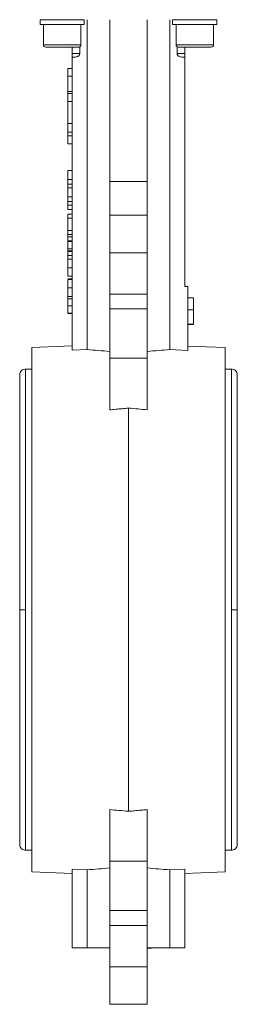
# Model space of a CAD drawing. Header units: millimetres. Extents: x 130 to 821, y 51 to 865.
# Tile 16 of 22: x 665 to 723, y 366 to 628. Entities that reach past the tile are written whole.
import ezdxf

# ---------------------------------------------------------------- set-up
doc = ezdxf.new("R2010")
doc.units = ezdxf.units.MM

msp = doc.modelspace()

# ---------------------------------------------------------------- linework, layer by layer
at = {"color": 7, "linetype": 'Continuous', "lineweight": 15}
for p, q in [((670.14, 628.06), (670.14, 626.76)), ((681.93, 628.06), (670.14, 628.06)), ((681.93, 626.76), (670.14, 626.76)), ((671.04, 626.76), (671.04, 621.36)), ((681.04, 621.36), (681.04, 626.76)), ((681.93, 628.06), (681.93, 626.76)), ((682.66, 628.06), (682.66, 540.26)), ((688.72, 628.06), (688.72, 585.03)), ((698.72, 628.06), (698.72, 585.03)), ((704.78, 540.26), (704.78, 628.06)), ((705.49, 628.06), (705.49, 626.76)), ((717.29, 628.06), (705.49, 628.06)), ((717.29, 626.76), (705.49, 626.76)), ((706.39, 626.76), (706.39, 621.36)), ((716.39, 621.36), (716.39, 626.76)), ((717.29, 628.06), (717.29, 626.76)), ((680.44, 620.76), (671.64, 620.76)), ((678.72, 620.76), (678.72, 619.06)), ((678.72, 619.06), (680.75, 619.06)), ((680.75, 619.06), (680.75, 620.84)), ((706.68, 620.84), (706.68, 619.06)), ((706.68, 619.06), (708.72, 619.06)), ((715.79, 620.76), (706.99, 620.76)), ((708.72, 619.06), (708.72, 620.76)), ((678.72, 618.06), (678.72, 540.1)), ((678.72, 618.06), (679.07, 618.06)), ((708.72, 618.06), (708.36, 618.06)), ((708.72, 557.06), (708.72, 618.06)), ((677.52, 613.06), (677.52, 615.06)), ((678.72, 615.06), (677.52, 615.06)), ((678.72, 613.06), (677.52, 613.06)), ((677.52, 608.97), (677.52, 613.06)), ((677.52, 608.97), (678.72, 608.97)), ((677.52, 608.46), (677.52, 608.97)), ((678.72, 608.46), (677.52, 608.46)), ((677.52, 606.28), (677.52, 608.46)), ((678.72, 606.28), (677.52, 606.28)), ((677.52, 600.4), (677.52, 606.28)), ((677.52, 600.4), (678.72, 600.4)), ((677.52, 598.17), (677.52, 600.4)), ((678.72, 598.17), (677.52, 598.17)), ((677.52, 597.14), (677.52, 598.17)), ((678.72, 597.14), (677.52, 597.14)), ((677.52, 595.06), (677.52, 597.14)), ((678.72, 595.06), (677.52, 595.06)), ((677.52, 587.9), (678.72, 587.9)), ((677.52, 587.9), (677.52, 585.51)), ((677.52, 585.51), (678.72, 585.51)), ((677.52, 584.27), (678.72, 584.27)), ((698.72, 585.03), (688.72, 585.03)), ((688.72, 585.03), (688.72, 576.06)), ((698.72, 576.06), (698.72, 585.03)), ((677.52, 583.33), (678.72, 583.33)), ((677.52, 583.33), (677.52, 580.93)), ((677.52, 580.93), (678.72, 580.93)), ((677.52, 579.7), (678.72, 579.7)), ((677.52, 578.68), (678.72, 578.68)), ((678.72, 577.58), (677.52, 577.58)), ((677.52, 576.33), (678.72, 576.33)), ((677.52, 576.33), (677.52, 575.28)), ((677.52, 575.28), (678.72, 575.28)), ((677.52, 575.28), (677.52, 571.93)), ((688.72, 576.06), (698.72, 576.06)), ((688.72, 576.06), (688.72, 566.06)), ((698.72, 576.06), (698.72, 566.06)), ((677.52, 571.93), (678.72, 571.93)), ((677.52, 571.93), (677.52, 570.94)), ((677.52, 570.94), (678.72, 570.94)), ((677.52, 570.94), (677.52, 570.26)), ((677.52, 570.26), (678.72, 570.26)), ((677.52, 569.22), (678.72, 569.22)), ((677.52, 569.06), (678.72, 569.06)), ((678.72, 567.12), (677.52, 567.12)), ((677.52, 566.54), (677.52, 567.12)), ((677.52, 566.54), (678.72, 566.54)), ((677.52, 566.37), (678.72, 566.37)), ((677.52, 566.37), (677.52, 565.32)), ((688.72, 566.06), (698.72, 566.06)), ((688.72, 566.06), (688.72, 555.05)), ((698.72, 566.06), (698.72, 555.05)), ((677.52, 565.32), (678.72, 565.32)), ((677.52, 565.32), (677.52, 564.48)), ((677.52, 564.3), (678.72, 564.3)), ((677.52, 562.06), (678.72, 562.06)), ((677.52, 559.81), (678.72, 559.81)), ((677.52, 559.1), (678.72, 559.1)), ((677.52, 558.92), (678.72, 558.92)), ((677.52, 556.67), (678.72, 556.67)), ((708.72, 557.06), (709.52, 557.06)), ((709.52, 557.06), (709.52, 540.07)), ((677.52, 554.43), (678.72, 554.43)), ((678.72, 553.76), (677.52, 553.76)), ((688.72, 555.05), (698.72, 555.05)), ((688.72, 555.05), (688.72, 551.11)), ((698.72, 555.05), (698.72, 551.11)), ((711.02, 554.06), (709.52, 554.06)), ((711.02, 550.82), (711.02, 554.06)), ((677.52, 551.96), (678.72, 551.96)), ((688.72, 551.11), (698.72, 551.11)), ((688.72, 551.11), (688.72, 537.95)), ((698.72, 551.11), (698.72, 537.95)), ((711.02, 550.82), (709.52, 550.82)), ((711.02, 547.06), (711.02, 550.82)), ((677.52, 549.94), (678.72, 549.94)), ((677.52, 549.85), (678.72, 549.85)), ((711.02, 547.06), (709.52, 547.06)), ((711.02, 546.97), (709.52, 546.97)), ((678.72, 541.23), (667.97, 540.81)), ((667.97, 401.31), (667.97, 540.81)), ((682.66, 540.26), (678.72, 540.1)), ((709.52, 540.07), (704.78, 540.26)), ((719.47, 540.81), (709.52, 541.19)), ((719.47, 540.81), (719.47, 471.06)), ((698.72, 537.95), (688.72, 537.95)), ((688.72, 537.95), (688.72, 524.24)), ((698.72, 537.95), (698.72, 524.24)), ((667.97, 535.06), (666.22, 535.06)), ((721.22, 535.06), (719.47, 535.06)), ((664.72, 533.56), (664.72, 471.06)), ((722.72, 471.06), (722.72, 533.56)), ((693.72, 417.41), (693.72, 524.71)), ((664.72, 471.06), (664.72, 408.56)), ((719.47, 471.06), (719.47, 401.31)), ((722.72, 408.56), (722.72, 471.06)), ((688.72, 417.87), (688.72, 404.17)), ((698.72, 404.17), (698.72, 417.87)), ((666.22, 407.06), (667.97, 407.06)), ((719.47, 407.06), (721.22, 407.06)), ((688.72, 404.17), (698.72, 404.17)), ((688.72, 404.17), (688.72, 391.01)), ((698.72, 404.17), (698.72, 391.01)), ((667.97, 401.31), (678.72, 400.89)), ((682.66, 401.86), (678.72, 402.01)), ((678.72, 381.06), (678.72, 402.01)), ((682.66, 381.06), (682.66, 401.86)), ((708.72, 402.01), (704.78, 401.86)), ((704.78, 381.06), (704.78, 401.86)), ((708.72, 381.06), (708.72, 402.01)), ((708.72, 400.89), (719.47, 401.31)), ((688.72, 391.01), (698.72, 391.01)), ((688.72, 391.01), (688.72, 387.06)), ((698.72, 391.01), (698.72, 387.06)), ((688.72, 387.06), (688.72, 376.06)), ((698.72, 387.06), (688.72, 387.06)), ((698.72, 387.06), (698.72, 376.06)), ((678.72, 381.06), (682.66, 381.06)), ((682.66, 381.06), (688.72, 381.06)), ((698.72, 381.06), (704.78, 381.06)), ((698.72, 380.96), (699.74, 380.96)), ((699.74, 380.96), (699.74, 381.06)), ((699.74, 380.96), (699.75, 380.96)), ((699.75, 380.96), (699.75, 381.06)), ((699.75, 380.96), (699.77, 380.96)), ((699.77, 380.96), (699.77, 381.06)), ((699.77, 380.96), (699.81, 380.96)), ((699.81, 380.96), (699.81, 381.06)), ((704.78, 381.06), (708.72, 381.06)), ((688.72, 376.06), (688.72, 366.06)), ((698.72, 376.06), (688.72, 376.06)), ((698.72, 376.06), (698.72, 366.06)), ((688.72, 366.06), (698.72, 366.06))]:
    msp.add_line(p, q, dxfattribs=at)
at = {"color": 8, "linetype": 'Continuous', "lineweight": 15}
for p, q in [((671.04, 621.36), (681.04, 621.36)), ((706.39, 621.36), (716.39, 621.36)), ((666.22, 471.06), (666.22, 535.06)), ((721.22, 535.06), (721.22, 471.06)), ((666.22, 407.06), (666.22, 471.06)), ((721.22, 471.06), (721.22, 407.06))]:
    msp.add_line(p, q, dxfattribs=at)
at = {"color": 7, "linetype": 'Continuous', "lineweight": 15}
for centre, start, end in [((671.64, 621.36), 180, 270), ((680.44, 621.36), 270, 0), ((706.99, 621.36), 180, 270), ((715.79, 621.36), 270, 0)]:
    msp.add_arc(centre, 0.6, start, end, dxfattribs=at)
for centre, start_param, end_param in [((669.14, 471.06), 1.408102, 1.458731), ((718.3, 471.06), 1.682862, 1.733491), ((669.14, 471.06), 4.824454, 4.875083), ((718.3, 471.06), 4.549695, 4.600324)]:
    msp.add_ellipse(centre, major_axis=(120.89, 0), ratio=0.576043, start_param=start_param, end_param=end_param, dxfattribs=at)
for points, knots in [([(678.72, 618.06), (678.72, 618.06), (678.72, 618.08), (678.72, 618.17), (678.72, 618.24), (678.72, 618.42), (678.72, 618.53), (678.72, 618.78), (678.72, 618.92), (678.72, 619.06)], [0, 0, 0, 0, 0.25, 0.25, 0.5, 0.5, 0.75, 0.75, 1, 1, 1, 1]), ([(679.07, 618.06), (679.25, 618.06), (679.43, 618.07), (679.78, 618.13), (679.95, 618.18), (680.2, 618.29), (680.28, 618.33), (680.42, 618.43), (680.49, 618.49), (680.67, 618.7), (680.75, 618.87), (680.75, 619.06)], [0, 0, 0, 0, 0.25, 0.25, 0.5, 0.5, 0.625, 0.625, 0.75, 0.75, 1, 1, 1, 1]), ([(706.68, 619.06), (706.68, 618.88), (706.76, 618.7), (707, 618.43), (707.15, 618.33), (707.48, 618.18), (707.65, 618.13), (708, 618.07), (708.18, 618.06), (708.36, 618.06)], [0, 0, 0, 0, 0.25, 0.25, 0.5, 0.5, 0.75, 0.75, 1, 1, 1, 1]), ([(708.72, 619.06), (708.72, 618.92), (708.72, 618.78), (708.72, 618.53), (708.72, 618.42), (708.72, 618.24), (708.72, 618.17), (708.72, 618.08), (708.72, 618.06), (708.72, 618.06)], [0, 0, 0, 0, 0.25, 0.25, 0.5, 0.5, 0.75, 0.75, 1, 1, 1, 1]), ([(677.52, 585.51), (677.52, 585.44), (677.52, 585.32), (677.52, 585.13), (677.52, 584.96), (677.52, 584.8), (677.52, 584.65), (677.52, 584.51), (677.52, 584.39), (677.52, 584.31), (677.52, 584.27)], [0, 0, 0, 0, 0.157891, 0.306795, 0.445675, 0.574557, 0.694631, 0.805977, 0.907764, 1, 1, 1, 1]), ([(677.52, 584.27), (677.52, 584.18), (677.52, 583.99), (677.52, 583.72), (677.52, 583.47), (677.52, 583.33), (677.52, 583.26)], [0, 0, 0, 0, 0.261213, 0.512048, 0.757793, 1, 1, 1, 1]), ([(677.52, 580.93), (677.52, 580.87), (677.52, 580.74), (677.52, 580.56), (677.52, 580.38), (677.52, 580.22), (677.52, 580.07), (677.52, 579.94), (677.52, 579.81), (677.52, 579.73), (677.52, 579.7)], [0, 0, 0, 0, 0.157891, 0.306795, 0.445675, 0.574557, 0.694631, 0.805977, 0.907764, 1, 1, 1, 1]), ([(677.52, 579.7), (677.52, 579.6), (677.52, 579.41), (677.52, 579.14), (677.52, 578.9), (677.52, 578.75), (677.52, 578.68)], [0, 0, 0, 0, 0.261213, 0.512048, 0.757793, 1, 1, 1, 1]), ([(677.52, 578.68), (677.52, 578.63), (677.52, 578.54), (677.52, 578.42), (677.52, 578.3), (677.52, 578.19), (677.52, 578.1), (677.52, 578.01), (677.52, 577.93), (677.52, 577.85), (677.52, 577.79), (677.52, 577.73), (677.52, 577.69), (677.52, 577.65), (677.52, 577.62), (677.52, 577.6), (677.52, 577.59), (677.52, 577.58), (677.52, 577.58)], [0, 0, 0, 0, 0.056809, 0.113874, 0.170522, 0.227532, 0.285334, 0.343678, 0.403164, 0.464002, 0.525827, 0.589097, 0.653293, 0.719115, 0.786763, 0.855798, 0.926841, 1, 1, 1, 1]), ([(677.52, 570.26), (677.52, 570.15), (677.52, 569.95), (677.52, 569.67), (677.52, 569.43), (677.52, 569.28), (677.52, 569.22)], [0, 0, 0, 0, 0.307164, 0.575509, 0.806632, 1, 1, 1, 1]), ([(677.52, 569.06), (677.52, 568.95), (677.52, 568.72), (677.52, 568.41), (677.52, 568.12), (677.52, 567.85), (677.52, 567.62), (677.52, 567.42), (677.52, 567.25), (677.52, 567.16), (677.52, 567.12)], [0, 0, 0, 0, 0.142657, 0.281169, 0.416977, 0.550852, 0.678364, 0.795032, 0.901998, 1, 1, 1, 1]), ([(677.52, 564.3), (677.52, 564.3), (677.52, 564.3), (677.52, 564.29), (677.52, 564.27), (677.52, 564.24), (677.52, 564.21), (677.52, 564.16), (677.52, 564.11), (677.52, 564.05), (677.52, 563.99), (677.52, 563.91), (677.52, 563.83), (677.52, 563.74), (677.52, 563.64), (677.52, 563.54), (677.52, 563.43), (677.52, 563.31), (677.52, 563.18), (677.52, 563.04), (677.52, 562.9), (677.52, 562.74), (677.52, 562.58), (677.52, 562.42), (677.52, 562.24), (677.52, 562.12), (677.52, 562.06)], [0, 0, 0, 0, 0.063113, 0.123612, 0.18097, 0.235256, 0.287095, 0.336024, 0.382374, 0.426325, 0.468201, 0.508239, 0.546617, 0.583488, 0.619002, 0.65359, 0.687163, 0.720428, 0.753235, 0.786265, 0.819508, 0.853548, 0.888311, 0.923997, 0.961351, 1, 1, 1, 1]), ([(677.52, 562.06), (677.52, 561.97), (677.52, 561.79), (677.52, 561.53), (677.52, 561.29), (677.52, 561.06), (677.52, 560.85), (677.52, 560.67), (677.52, 560.51), (677.52, 560.37), (677.52, 560.25), (677.52, 560.14), (677.52, 560.05), (677.52, 559.98), (677.52, 559.93), (677.52, 559.9), (677.52, 559.87), (677.52, 559.85), (677.52, 559.83), (677.52, 559.82), (677.52, 559.82), (677.52, 559.81), (677.52, 559.81)], [0, 0, 0, 0, 0.056725, 0.111439, 0.164371, 0.21644, 0.267394, 0.317343, 0.367257, 0.418163, 0.471358, 0.52792, 0.588017, 0.652172, 0.686383, 0.72325, 0.762597, 0.804726, 0.849443, 0.896709, 0.946889, 1, 1, 1, 1]), ([(677.52, 558.92), (677.52, 558.92), (677.52, 558.91), (677.52, 558.9), (677.52, 558.88), (677.52, 558.86), (677.52, 558.82), (677.52, 558.78), (677.52, 558.73), (677.52, 558.67), (677.52, 558.6), (677.52, 558.53), (677.52, 558.44), (677.52, 558.36), (677.52, 558.26), (677.52, 558.16), (677.52, 558.04), (677.52, 557.92), (677.52, 557.79), (677.52, 557.66), (677.52, 557.51), (677.52, 557.36), (677.52, 557.2), (677.52, 557.03), (677.52, 556.85), (677.52, 556.73), (677.52, 556.67)], [0, 0, 0, 0, 0.063113, 0.123612, 0.18097, 0.235256, 0.287095, 0.336024, 0.382374, 0.426325, 0.468201, 0.508239, 0.546617, 0.583488, 0.619002, 0.65359, 0.687163, 0.720428, 0.753235, 0.786265, 0.819508, 0.853548, 0.888311, 0.923997, 0.961351, 1, 1, 1, 1]), ([(677.52, 556.67), (677.52, 556.58), (677.52, 556.41), (677.52, 556.15), (677.52, 555.91), (677.52, 555.68), (677.52, 555.47), (677.52, 555.28), (677.52, 555.12), (677.52, 554.98), (677.52, 554.86), (677.52, 554.76), (677.52, 554.66), (677.52, 554.59), (677.52, 554.54), (677.52, 554.52), (677.52, 554.49), (677.52, 554.47), (677.52, 554.45), (677.52, 554.44), (677.52, 554.43), (677.52, 554.43), (677.52, 554.43)], [0, 0, 0, 0, 0.056725, 0.111439, 0.164371, 0.21644, 0.267394, 0.317343, 0.367257, 0.418163, 0.471358, 0.52792, 0.588017, 0.652172, 0.686383, 0.72325, 0.762597, 0.804726, 0.849443, 0.896709, 0.946889, 1, 1, 1, 1]), ([(677.52, 554.52), (677.52, 554.52), (677.52, 554.52), (677.52, 554.51), (677.52, 554.49), (677.52, 554.47), (677.52, 554.45), (677.52, 554.41), (677.52, 554.37), (677.52, 554.33), (677.52, 554.28), (677.52, 554.22), (677.52, 554.16), (677.52, 554.09), (677.52, 554.02), (677.52, 553.94), (677.52, 553.85), (677.52, 553.79), (677.52, 553.76)], [0, 0, 0, 0, 0.080028, 0.157825, 0.232559, 0.30472, 0.374369, 0.44157, 0.506039, 0.568678, 0.628697, 0.687073, 0.743221, 0.797558, 0.850225, 0.90138, 0.95107, 1, 1, 1, 1]), ([(677.52, 553.76), (677.52, 553.7), (677.52, 553.59), (677.52, 553.4), (677.52, 553.19), (677.52, 552.98), (677.52, 552.74), (677.52, 552.5), (677.52, 552.23), (677.52, 552.05), (677.52, 551.96)], [0, 0, 0, 0, 0.125625, 0.247619, 0.368528, 0.488104, 0.609878, 0.735382, 0.864448, 1, 1, 1, 1]), ([(677.52, 551.96), (677.52, 551.89), (677.52, 551.76), (677.52, 551.56), (677.52, 551.38), (677.52, 551.2), (677.52, 551.03), (677.52, 550.87), (677.52, 550.72), (677.52, 550.58), (677.52, 550.46), (677.52, 550.34), (677.52, 550.24), (677.52, 550.15), (677.52, 550.08), (677.52, 550.02), (677.52, 549.97), (677.52, 549.95), (677.52, 549.94)], [0, 0, 0, 0, 0.068499, 0.134572, 0.198208, 0.259784, 0.319951, 0.379508, 0.438814, 0.498497, 0.558182, 0.617438, 0.677522, 0.737959, 0.80033, 0.86409, 0.930622, 1, 1, 1, 1]), ([(666.37, 535.05), (666.17, 535.05), (665.75, 535.04), (665.18, 534.7), (664.79, 534.17), (664.74, 533.76), (664.72, 533.56)], [0, 0, 0, 0, 0.2387704, 0.5, 0.7612296, 1, 1, 1, 1]), ([(722.72, 533.56), (722.69, 533.76), (722.64, 534.17), (722.25, 534.7), (721.69, 535.04), (721.27, 535.05), (721.07, 535.05)], [0, 0, 0, 0, 0.23877, 0.5, 0.76123, 1, 1, 1, 1]), ([(688.72, 524.24), (689.25, 524.29), (690.35, 524.4), (692.01, 524.55), (693.14, 524.65), (693.72, 524.71)], [0, 0, 0, 0, 0.321947, 0.655278, 1, 1, 1, 1]), ([(693.72, 524.71), (694.57, 524.63), (696.24, 524.48), (697.91, 524.32), (698.72, 524.24)], [0, 0, 0, 0, 0.512811, 1, 1, 1, 1]), ([(693.72, 417.41), (692.86, 417.49), (691.19, 417.64), (689.53, 417.79), (688.72, 417.87)], [0, 0, 0, 0, 0.512811, 1, 1, 1, 1]), ([(698.72, 417.87), (698.18, 417.82), (697.09, 417.72), (695.42, 417.56), (694.29, 417.46), (693.72, 417.41)], [0, 0, 0, 0, 0.321947, 0.655278, 1, 1, 1, 1]), ([(664.72, 408.56), (664.74, 408.36), (664.79, 407.94), (665.18, 407.41), (665.75, 407.08), (666.17, 407.07), (666.37, 407.07)], [0, 0, 0, 0, 0.23877, 0.5, 0.76123, 1, 1, 1, 1]), ([(721.07, 407.07), (721.27, 407.07), (721.69, 407.08), (722.25, 407.41), (722.64, 407.94), (722.69, 408.36), (722.72, 408.56)], [0, 0, 0, 0, 0.23877, 0.5, 0.76123, 1, 1, 1, 1])]:
    msp.add_open_spline(points, degree=3, knots=knots, dxfattribs=at)
at = {"color": 8, "linetype": 'Continuous', "lineweight": 15}
for points, knots in [([(666.22, 471.06), (666.04, 471.06), (665.67, 471.06), (665.16, 471.06), (664.81, 471.06), (664.68, 471.06), (664.74, 471.06), (664.75, 471.06)], [0, 0, 0, 0, 0.21075, 0.436596, 0.695287, 0.931736, 1, 1, 1, 1]), ([(666.22, 471.06), (666.04, 471.06), (665.67, 471.06), (665.17, 471.06), (664.82, 471.06), (664.77, 471.06), (664.75, 471.06)], [0, 0, 0, 0, 0.244073, 0.505628, 0.805222, 1, 1, 1, 1]), ([(722.68, 471.06), (722.66, 471.06), (722.62, 471.06), (722.27, 471.06), (721.76, 471.06), (721.39, 471.06), (721.22, 471.06)], [0, 0, 0, 0, 0.194778, 0.494372, 0.755927, 1, 1, 1, 1]), ([(722.68, 471.06), (722.7, 471.06), (722.76, 471.06), (722.62, 471.06), (722.28, 471.06), (721.76, 471.06), (721.39, 471.06), (721.22, 471.06)], [0, 0, 0, 0, 0.068264, 0.304713, 0.563404, 0.78925, 1, 1, 1, 1])]:
    msp.add_open_spline(points, degree=3, knots=knots, dxfattribs=at)

doc.saveas('drawing.dxf')
